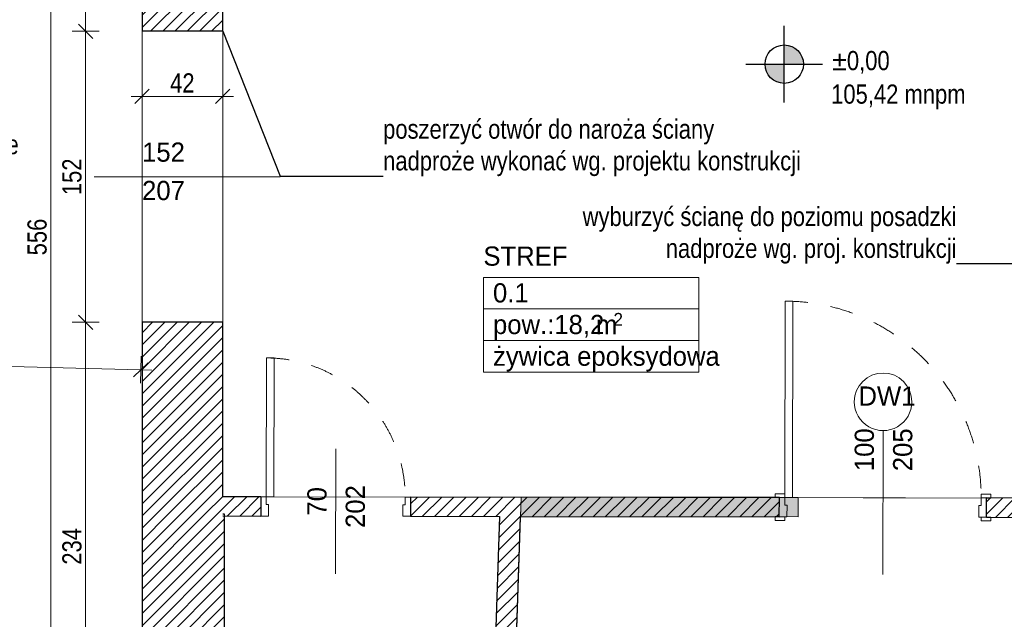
# Model space of a CAD drawing. Header units: millimetres. Extents: x 172139 to 266886, y 98118 to 138225.
# Tile 89 of 123: x 223825 to 228956, y 116374 to 119498. Entities that reach past the tile are written whole.
import ezdxf
from ezdxf.enums import TextEntityAlignment as Align

# ---------------------------------------------------------------- set-up
doc = ezdxf.new("R2010")
doc.units = ezdxf.units.MM
doc.header["$MEASUREMENT"] = 0
doc.linetypes.add('Przerywana', pattern=[240, 120, -120])
doc.linetypes.add('Wipeout_Contour', pattern=[1000, 0, -1000])
for name, color, linetype, lineweight, true_color in [('0_Nr_pióra__181', 7, 'Continuous', 0, 0xe8e8e8), ('0_Nr_pióra__61', 7, 'Continuous', 13, 0x6a6a6a), ('Drzwi ArchiCAD_Nr_pióra__24', 7, 'Continuous', 15, 0x029e21), ('Drzwi ArchiCAD_Nr_pióra__4', 7, 'Continuous', 13, 0x029e21), ('Metryczki pomieszczeń ArchiCADa_Nr_pióra__20', 7, 'Continuous', 13, 0xb00000), ('PRZEBUDOWA_WYBURZENIA_DZIAŁOWE_Nr_pióra__48', 7, 'Continuous', 15, 0xa80f02), ('PRZEBUDOWA_WYBURZENIA_OPIS_Nr_pióra__20', 7, 'Continuous', 13, 0xb00000), ('Wymiarowanie - Poziomy_Nr_pióra__28', 7, 'Continuous', 25, 0xa80f02), ('Wymiarowanie - Poziomy_Nr_pióra__8', 7, 'Continuous', 100, 0xa80f02), ('Znaczniki drzwi ArchiCADa_Nr_pióra__20', 7, 'Continuous', 13, 0xb00000), ('Znaczniki drzwi ArchiCADa_Nr_pióra__4', 7, 'Continuous', 13, 0x029e21)]:
    doc.layers.add(name, color=color, linetype=linetype, lineweight=lineweight, true_color=true_color)
for name, color, linetype in [('Drzwi ArchiCAD', 7, 'Continuous'), ('KR_INW', 7, 'Continuous'), ('NAPIS_SODON', 7, 'Continuous'), ('PRZEBUDOWA_WYBURZENIA_DZIAŁOWE', 7, 'Continuous'), ('PRZEBUDOWA_WYBURZENIA_OPIS', 7, 'Continuous'), ('STREFA_WYBURZENIA', 7, 'Continuous'), ('Wymiarowanie - Poziomy', 7, 'Continuous'), ('Znaczniki drzwi ArchiCADa', 7, 'Continuous')]:
    doc.layers.add(name, color=color, linetype=linetype)
for name, color, linetype, lineweight in [('Drzwi ArchiCAD_Nr_pióra__1', 7, 'Continuous', 13), ('Drzwi ArchiCAD_Nr_pióra__27', 7, 'Continuous', 25), ('KR_INW_Nr_pióra__101', 252, 'Continuous', 5), ('KR_INW_Nr_pióra__27', 7, 'Continuous', 25), ('NAPIS_SODON_Nr_pióra__121', 255, 'Continuous', 0), ('PRZEBUDOWA_WYBURZENIA_DZIAŁOWE_Nr_pióra__1', 7, 'Continuous', 13), ('PRZEBUDOWA_WYBURZENIA_DZIAŁOWE_Nr_pióra__27', 7, 'Continuous', 25), ('PRZEBUDOWA_WYBURZENIA_OPIS_Nr_pióra__1', 7, 'Continuous', 13), ('STREFA_WYBURZENIA_Nr_pióra__121', 255, 'Continuous', 0), ('Znaczniki drzwi ArchiCADa_Nr_pióra__7', 7, 'Continuous', 13)]:
    doc.layers.add(name, color=color, linetype=linetype, lineweight=lineweight)
doc.styles.add('GENERATED_STYLE_1', font='txt')
doc.styles.add('GENERATED_STYLE_2', font='txt')
doc.linetypes.add('X', pattern='A,0,[1,20231130_A.01.3_WYBURZENIA1.Shx,S=2.380952,R=0,X=0,Y=0],-300,0', length=300)
doc.dimstyles.new('GENERATED_STYLE__1', dxfattribs={"dimtxt": 100, "dimasz": 71.25, "dimexe": 0.18, "dimexo": 0, "dimgap": 0.09, "dimtad": 1, "dimdec": 0, "dimlfac": 0.1, "dimzin": 0, "dimdsep": 46, "dimtxsty": 'GENERATED_STYLE_1', "dimblk": 'ARROWHEAD_6', "dimblk1": 'ARROWHEAD_6', "dimblk2": 'ARROWHEAD_6', "dimcen": 0.09, "dimclrd": 256, "dimclre": 256, "dimclrt": 256, "dimadec": 1, "dimazin": 0, "dimtfac": 1, "dimtdec": 4, "dimtmove": 0, "dimatfit": 3, "dimfxl": 0, "dimtolj": 1, "dimtzin": 0, "dimarcsym": 0})
doc.dimstyles.new('GENERATED_STYLE__2', dxfattribs={"dimtxt": 100, "dimasz": 71.25, "dimexe": 0.18, "dimexo": 0, "dimgap": 0.09, "dimtad": 1, "dimtih": 1, "dimtoh": 1, "dimdec": 0, "dimlfac": 0.1, "dimzin": 0, "dimdsep": 46, "dimtxsty": 'GENERATED_STYLE_1', "dimblk": 'ARROWHEAD_6', "dimblk1": 'ARROWHEAD_6', "dimblk2": 'ARROWHEAD_6', "dimcen": 0.09, "dimclrd": 256, "dimclre": 256, "dimclrt": 256, "dimadec": 1, "dimazin": 0, "dimtfac": 1, "dimtdec": 4, "dimtmove": 0, "dimatfit": 3, "dimfxl": 0, "dimtolj": 1, "dimtzin": 0, "dimarcsym": 0})
doc.dimstyles.new('GENERATED_STYLE__3', dxfattribs={"dimtxt": 0.18, "dimasz": 91.2, "dimexe": 0.18, "dimexo": 0.0625, "dimgap": 0.09, "dimtad": 0, "dimtih": 1, "dimtoh": 1, "dimdec": 4, "dimzin": 0, "dimdsep": 46, "dimcen": 0.09, "dimadec": 0, "dimazin": 0, "dimtfac": 1, "dimtdec": 4, "dimtmove": 0, "dimatfit": 3, "dimldrblk": 'ARROWHEAD_5', "dimfxl": 0, "dimtolj": 1, "dimtzin": 0, "dimarcsym": 0})
pattern_1 = [(45, (0, 0), (-31.819804, 31.819804), [])]

# ---------------------------------------------------------------- blocks, each defined once
blk = doc.blocks.new('STREFA WEJŚCIA_0.1_1', base_point=(226803.5, 117990.9))
at = {"layer": 'Metryczki pomieszczeń ArchiCADa_Nr_pióra__20', "linetype": 'Continuous'}
for p, q in [((226241.9, 118155.6), (227365, 118155.6)), ((226241.9, 117990.9), (226241.9, 118155.6)), ((227365, 118155.6), (227365, 117990.9)), ((227365, 117990.9), (226241.9, 117990.9)), ((226241.9, 117990.9), (227365, 117990.9)), ((226241.9, 117826.2), (226241.9, 117990.9)), ((227365, 117990.9), (227365, 117826.2)), ((227365, 117826.2), (226241.9, 117826.2)), ((226241.9, 117826.2), (227365, 117826.2)), ((226241.9, 117661.4), (226241.9, 117826.2)), ((227365, 117826.2), (227365, 117661.4)), ((227365, 117661.4), (226241.9, 117661.4))]:
    blk.add_line(p, q, dxfattribs=at)
at = {"layer": 'Metryczki pomieszczeń ArchiCADa_Nr_pióra__20'}
for tag, height, style, p in [('ROOM_NAME', 100, 'GENERATED_STYLE_2', (226241.9, 118316.4)), ('ROOM_NUMBER', 100, 'GENERATED_STYLE_1', (226291.9, 118124.7)), ('DUMMY_386', 66.7, 'GENERATED_STYLE_1', (226919.7, 117970.3)), ('ROOM_AREA', 100, 'GENERATED_STYLE_1', (226291.9, 117960)), ('DUMMY_385', 100, 'GENERATED_STYLE_1', (226791.7, 117958.5)), ('basec', 100, 'GENERATED_STYLE_1', (226291.9, 117794.9))]:
    blk.add_attdef(tag, text='', height=height, dxfattribs=dict(at, style=style)).set_placement(p, align=Align.TOP_LEFT)
blk = doc.blocks.new('Strop_2', base_point=(188316, 115154.1))
at = {"layer": 'NAPIS_SODON_Nr_pióra__121', "linetype": 'Continuous', "flags": 128}
blk.add_lwpolyline([(205315.4, 121145.6), (224463.2, 121145.6), (224463.2, 120284.7), (224843.2, 120284.7), (224843.2, 121525.6), (230445.6, 121525.6), (230445.6, 120284.7), (230445.6, 115394.1), (230442.2, 115394.1), (230443.9, 117003.9), (226439, 117009.8), (226379.4, 115221.6), (224893.2, 115252.5), (224893.2, 113397.6), (205242.2, 113397.6)], dxfattribs=at)
blk = doc.blocks.new('Ściana_6', base_point=(224463.2, 113109.1))
at = {"layer": 'KR_INW_Nr_pióra__101', "linetype": 'Continuous'}
h = blk.add_hatch(dxfattribs=at)
h.set_pattern_fill('Cegła_licówka', color=256, style=0, pattern_type=2)
h.set_pattern_definition(pattern_1)
h.paths.add_polyline_path([(224893.2, 113112), (224893.2, 116921.5), (224463.2, 116921.5), (224463.2, 112964.5)])
at = {"layer": 'KR_INW_Nr_pióra__27', "linetype": 'Continuous', "flags": 128}
for points in [[(224463.2, 116921.5), (224463.2, 115586.8)], [(224893.2, 116921.5), (224883.2, 116921.5)], [(224893.2, 115782.6), (224893.2, 116921.5)], [(224893.2, 113112), (224893.2, 115252.5)], [(224463.2, 115166.8), (224463.2, 113397.6)], [(224463.2, 112967.6), (224463.2, 112964.5)]]:
    blk.add_lwpolyline(points, dxfattribs=at)
blk = doc.blocks.new('Drzwi 19_3')
at = {"layer": 'Drzwi ArchiCAD_Nr_pióra__24', "linetype": 'Continuous'}
for p, q in [((472, 0), (472, 1024)), ((472, 1024), (512, 1024)), ((512, 1024), (512, 0)), ((-512, 0), (-540, 0)), ((-540, 0), (-540, -100)), ((-512, -40), (-512, 0)), ((512, 0), (472, 0)), ((540, 0), (512, 0)), ((512, 0), (512, -40)), ((540, -100), (540, 0)), ((-500, -40), (-512, -40)), ((-500, -100), (-500, -40)), ((512, -40), (500, -40)), ((500, -40), (500, -100)), ((-540, -100), (-500, -100)), ((500, -100), (540, -100))]:
    blk.add_line(p, q, dxfattribs=at)
at = {"layer": 'Drzwi ArchiCAD_Nr_pióra__27', "linetype": 'Continuous'}
for p, q in [((-540, 0), (-562, 0)), ((-540, -100), (-540, 0)), ((540, -100), (540, 0)), ((540, 0), (562, 0)), ((-540, -100), (-562, -100)), ((540, -100), (562, -100))]:
    blk.add_line(p, q, dxfattribs=at)
at = {"layer": 'Drzwi ArchiCAD_Nr_pióra__4', "linetype": 'Continuous'}
for p, q in [((-512, 19), (-562, 19)), ((-562, 19), (-562, 0)), ((-562, 0), (-512, 0)), ((-512, 0), (-512, 19)), ((562, 19), (512, 19)), ((512, 19), (512, 0)), ((512, 0), (562, 0)), ((562, 0), (562, 19)), ((-512, -100), (-562, -100)), ((-562, -100), (-562, -119)), ((-512, -119), (-512, -100)), ((562, -100), (512, -100)), ((512, -100), (512, -119)), ((562, -119), (562, -100)), ((-562, -119), (-512, -119)), ((512, -119), (562, -119))]:
    blk.add_line(p, q, dxfattribs=at)
at = {"layer": 'Drzwi ArchiCAD_Nr_pióra__4', "linetype": 'Przerywana'}
blk.add_arc((512, 0), 1024, 90, 180, dxfattribs=at)
blk = doc.blocks.new('Znacznik Wym 19_5')
at = {"layer": 'Znaczniki drzwi ArchiCADa_Nr_pióra__4', "linetype": 'Continuous'}
blk.add_line((0, 350), (0, -400), dxfattribs=at)
for start, end in [(0, 180), (180, 0)]:
    blk.add_arc((0, 500), 150, start, end, dxfattribs=at)
at = {"layer": 'Znaczniki drzwi ArchiCADa_Nr_pióra__4', "style": 'GENERATED_STYLE_2'}
for tag, p in [('AC_MarkerText_3', (182.4, 138.7)), ('A', (-17.6, 138.7))]:
    blk.add_attdef(tag, text='', height=100, rotation=90, dxfattribs=at).set_placement(p, align=Align.BOTTOM_LEFT)
blk.add_attdef('AC_WIDO_ID', text='', height=100, dxfattribs=at).set_placement((-128.5, 450), align=Align.BOTTOM_LEFT)
blk = doc.blocks.new('Drzwi 19_4')
at = {"layer": 'Drzwi ArchiCAD_Nr_pióra__1', "linetype": 'Continuous'}
for p, q in [((322, 0), (322, 724)), ((322, 724), (362, 724)), ((362, 724), (362, 0)), ((-362, 0), (-390, 0)), ((-390, 0), (-390, -100)), ((-362, -40), (-362, 0)), ((362, 0), (322, 0)), ((390, 0), (362, 0)), ((362, 0), (362, -40)), ((390, -100), (390, 0)), ((-350, -40), (-362, -40)), ((-350, -100), (-350, -40)), ((362, -40), (350, -40)), ((350, -40), (350, -100)), ((-390, -100), (-350, -100)), ((350, -100), (390, -100))]:
    blk.add_line(p, q, dxfattribs=at)
at = {"layer": 'Drzwi ArchiCAD_Nr_pióra__1', "linetype": 'Przerywana'}
blk.add_arc((362, 0), 724, 90, 180, dxfattribs=at)
at = {"layer": 'Drzwi ArchiCAD_Nr_pióra__27', "linetype": 'Continuous'}
for p, q in [((-390, 0), (-390, -100)), ((390, 0), (390, -100))]:
    blk.add_line(p, q, dxfattribs=at)
blk = doc.blocks.new('Znacznik Wym 19_6')
at = {"layer": 'Znaczniki drzwi ArchiCADa_Nr_pióra__20', "linetype": 'Continuous'}
blk.add_line((0, 250), (0, -400), dxfattribs=at)
at = {"layer": 'Znaczniki drzwi ArchiCADa_Nr_pióra__7', "style": 'GENERATED_STYLE_1'}
for tag, p in [('AC_MarkerText_2', (-17.6, -97.3)), ('AC_MarkerText_3', (182.4, -161.3))]:
    blk.add_attdef(tag, text='', height=100, rotation=90, dxfattribs=at).set_placement(p, align=Align.BOTTOM_LEFT)
blk = doc.blocks.new('Ściana_18', base_point=(224463.2, 117012.7))
at = {"layer": 'KR_INW_Nr_pióra__101', "linetype": 'Continuous'}
h = blk.add_hatch(dxfattribs=at)
h.set_pattern_fill('Cegła_licówka', color=256, style=0, pattern_type=2)
h.set_pattern_definition(pattern_1)
h.paths.add_polyline_path([(224883.2, 116912.1), (225081.9, 116911.8), (225082, 117011.8), (224883.2, 117012.1)])
h = blk.add_hatch(dxfattribs=at)
h.set_pattern_fill('Cegła_licówka', color=256, style=0, pattern_type=2)
h.set_pattern_definition(pattern_1)
h.paths.add_polyline_path([(225862, 117010.6), (225861.9, 116910.6), (227783.9, 116907.8), (227784.1, 117007.8)])
h = blk.add_hatch(dxfattribs=at)
h.set_pattern_fill('Cegła_licówka', color=256, style=0, pattern_type=2)
h.set_pattern_definition(pattern_1)
h.paths.add_polyline_path([(228863.9, 116906.2), (231143.7, 116902.9), (230438.9, 117003.9), (228864.1, 117006.2)])
at = {"layer": 'KR_INW_Nr_pióra__27', "linetype": 'Continuous'}
for p, q in [((225082, 117011.8), (225081.9, 116911.8)), ((225862, 117010.6), (225861.9, 116910.6)), ((227784.1, 117007.8), (227762.1, 117007.8)), ((227783.9, 116907.8), (227784.1, 117007.8)), ((228863.9, 116906.2), (228864.1, 117006.2)), ((228864.1, 117006.2), (228886.1, 117006.2)), ((227783.9, 116907.8), (227761.9, 116907.8)), ((228863.9, 116906.2), (228885.9, 116906.2))]:
    blk.add_line(p, q, dxfattribs=at)
at = {"layer": 'KR_INW_Nr_pióra__27', "linetype": 'Continuous', "flags": 128}
for points in [[(225082, 117011.8), (224883.2, 117012.1)], [(227784.1, 117007.8), (225862, 117010.6)], [(230438.9, 117003.9), (228864.1, 117006.2)], [(224883.2, 116912.1), (225081.9, 116911.8)], [(225861.9, 116910.6), (226325.6, 116910)], [(226435.6, 116909.8), (227783.9, 116907.8)], [(228863.9, 116906.2), (230443.8, 116903.9)]]:
    blk.add_lwpolyline(points, dxfattribs=at)
at = {"layer": 'Drzwi ArchiCAD', "linetype": 'Continuous', "xscale": -1, "zscale": 1000, "rotation": 359.9160762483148}
for name, p in [('Drzwi 19_3', (228324.1, 117007)), ('Drzwi 19_4', (225472, 117011.2))]:
    blk.add_blockref(name, p, dxfattribs=at)
at = {"layer": 'Znaczniki drzwi ArchiCADa', "color": 104, "lineweight": 13, "true_color": 0x029e21}
ref = blk.add_blockref('Znacznik Wym 19_5', (228324.1, 117007), dxfattribs=dict(at, rotation=359.9160762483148))
ref.add_attrib('A', '100', dxfattribs={"layer": 'Znaczniki drzwi ArchiCADa_Nr_pióra__4', "color": 104, "true_color": 0x029e21, "height": 100, "rotation": 89.9161, "style": 'GENERATED_STYLE_2'}).set_placement((228306.6, 117145.7), align=Align.BOTTOM_LEFT)
ref.add_attrib('AC_MarkerText_3', '205', dxfattribs={"layer": 'Znaczniki drzwi ArchiCADa_Nr_pióra__4', "color": 104, "true_color": 0x029e21, "height": 100, "rotation": 89.9161, "style": 'GENERATED_STYLE_2'}).set_placement((228506.6, 117145.4), align=Align.BOTTOM_LEFT)
ref.add_attrib('AC_WIDO_ID', 'DW1', dxfattribs={"layer": 'Znaczniki drzwi ArchiCADa_Nr_pióra__4', "color": 104, "true_color": 0x029e21, "height": 100, "rotation": 359.9161, "style": 'GENERATED_STYLE_2'}).set_placement((228196.2, 117457.2), align=Align.BOTTOM_LEFT)
at = {"layer": 'Znaczniki drzwi ArchiCADa', "color": 14, "lineweight": 13, "true_color": 0xb00000}
ref = blk.add_blockref('Znacznik Wym 19_6', (225472, 117011.2), dxfattribs=dict(at, rotation=359.9160762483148))
ref.add_attrib('AC_MarkerText_2', '70', dxfattribs={"layer": 'Znaczniki drzwi ArchiCADa_Nr_pióra__7', "color": 7, "height": 100, "rotation": 89.9161, "style": 'GENERATED_STYLE_1'}).set_placement((225454.2, 116913.9), align=Align.BOTTOM_LEFT)
ref.add_attrib('AC_MarkerText_3', '202', dxfattribs={"layer": 'Znaczniki drzwi ArchiCADa_Nr_pióra__7', "color": 7, "height": 100, "rotation": 89.9161, "style": 'GENERATED_STYLE_1'}).set_placement((225654.1, 116849.6), align=Align.BOTTOM_LEFT)
blk = doc.blocks.new('Ściana_19', base_point=(226328.9, 117009.9))
at = {"layer": 'KR_INW_Nr_pióra__101', "linetype": 'Continuous'}
h = blk.add_hatch(dxfattribs=at)
h.set_pattern_fill('Cegła_licówka', color=256, style=0, pattern_type=2)
h.set_pattern_definition(pattern_1)
h.paths.add_polyline_path([(226325.6, 116910), (226287.1, 115753.7), (226379.4, 115221.6), (226435.6, 116909.8)])
at = {"layer": 'KR_INW_Nr_pióra__27', "linetype": 'Continuous', "flags": 128}
for points in [[(226325.6, 116910), (226287.1, 115753.7)], [(226379.4, 115221.6), (226435.6, 116909.8)]]:
    blk.add_lwpolyline(points, dxfattribs=at)
blk = doc.blocks.new('Ściana_119', base_point=(224463.2, 116921.5))
at = {"layer": 'KR_INW_Nr_pióra__101', "linetype": 'Continuous'}
h = blk.add_hatch(dxfattribs=at)
h.set_pattern_fill('Cegła_licówka', color=256, style=0, pattern_type=2)
h.set_pattern_definition(pattern_1)
h.paths.add_polyline_path([(224883.2, 116921.5), (224883.2, 117921.9), (224463.2, 117921.9), (224463.2, 116921.5)])
at = {"layer": 'KR_INW_Nr_pióra__27', "linetype": 'Continuous', "flags": 128}
for points in [[(224883.2, 117921.9), (224463.2, 117921.9)], [(224463.2, 117921.9), (224463.2, 116921.5)], [(224883.2, 117012.1), (224883.2, 117921.9)]]:
    blk.add_lwpolyline(points, dxfattribs=at)
blk = doc.blocks.new('Znacznik Wym 19_29')
at = {"layer": 'Znaczniki drzwi ArchiCADa_Nr_pióra__20', "linetype": 'Continuous'}
blk.add_line((0, 250), (0, -720), dxfattribs=at)
at = {"layer": 'Znaczniki drzwi ArchiCADa_Nr_pióra__7', "style": 'GENERATED_STYLE_1'}
for tag, p in [('AC_MarkerText_3', (-182.4, 30.7)), ('AC_MarkerText_2', (17.6, 30.7))]:
    blk.add_attdef(tag, text='', height=100, rotation=270, dxfattribs=at).set_placement(p, align=Align.BOTTOM_LEFT)
blk = doc.blocks.new('Ściana_127', base_point=(224463.2, 117921.9))
at = {"layer": 'PRZEBUDOWA_WYBURZENIA_DZIAŁOWE_Nr_pióra__48', "linetype": 'Continuous'}
h = blk.add_hatch(dxfattribs=at)
h.set_pattern_fill('Cegła_licówka', color=256, style=0, pattern_type=2)
h.set_pattern_definition(pattern_1)
h.paths.add_polyline_path([(224883.2, 120302.4), (224463.2, 120302.4), (224463.2, 119438), (224883.2, 119438)])
at = {"layer": 'PRZEBUDOWA_WYBURZENIA_DZIAŁOWE_Nr_pióra__27', "linetype": 'X'}
for p, q in [((224883.2, 119438), (224463.2, 119438)), ((224883.2, 117921.9), (224463.2, 117921.9))]:
    blk.add_line(p, q, dxfattribs=at)
at = {"layer": 'PRZEBUDOWA_WYBURZENIA_DZIAŁOWE_Nr_pióra__27', "linetype": 'X', "flags": 128}
for points in [[(224883.2, 120302.4), (224463.2, 120302.4)], [(224463.2, 120302.4), (224463.2, 119438)], [(224883.2, 119438), (224883.2, 120302.4)]]:
    blk.add_lwpolyline(points, dxfattribs=at)
at = {"layer": 'Znaczniki drzwi ArchiCADa', "color": 14, "lineweight": 13, "true_color": 0xb00000}
ref = blk.add_blockref('Znacznik Wym 19_29', (224463.2, 118679.9), dxfattribs=dict(at, rotation=90))
ref.add_attrib('AC_MarkerText_2', '152', dxfattribs={"layer": 'Znaczniki drzwi ArchiCADa_Nr_pióra__7', "color": 7, "height": 100, "rotation": 360, "style": 'GENERATED_STYLE_1'}).set_placement((224463.2, 118728.3), align=Align.BOTTOM_LEFT)
ref.add_attrib('AC_MarkerText_3', '207', dxfattribs={"layer": 'Znaczniki drzwi ArchiCADa_Nr_pióra__7', "color": 7, "height": 100, "rotation": 360, "style": 'GENERATED_STYLE_1'}).set_placement((224463.2, 118528.3), align=Align.BOTTOM_LEFT)
blk = doc.blocks.new('*D497')
at = {"layer": 'PRZEBUDOWA_WYBURZENIA_OPIS_Nr_pióra__20', "linetype": 'Continuous'}
for p, q in [((220819.5, 117692.4), (220822.9, 117832.9)), ((220707.6, 117765.4), (220821.2, 117762.6)), ((220859.6, 117799.2), (220782.8, 117726.1)), ((220821.2, 117762.6), (224457.2, 117673.8)), ((224418.8, 117637.2), (224495.6, 117710.4)), ((224455.5, 117603.5), (224458.9, 117744.1)), ((224457.2, 117673.8), (224513.4, 117672.4))]:
    blk.add_line(p, q, dxfattribs=at)
at = {"color": 254, "linetype": 'Wipeout_Contour', "lineweight": 0, "ltscale": 1007515.992085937}
blk.add_wipeout([(222543.7, 117740.6), (222735.6, 117735.9), (222738.1, 117835.8), (222546.1, 117840.5)], dxfattribs=at).dxf.layer = 'PRZEBUDOWA_WYBURZENIA_OPIS'
at = {"layer": 'PRZEBUDOWA_WYBURZENIA_OPIS_Nr_pióra__20', "insert": (222543.7, 117740.6), "char_height": 100, "attachment_point": 7, "rotation": 358.6001, "style": 'GENERATED_STYLE_1'}
blk.add_mtext('\\A1;{\\fArial Narrow|b0|i0|c238|p34;364}', dxfattribs=at)
blk = doc.blocks.new('ARROWHEAD_6')
at = {"color": 0, "linetype": 'Continuous', "lineweight": 0}
for p, q in [((0, 0), (-1, 0)), ((-0.5, -0.5), (0.5, 0.5))]:
    blk.add_line(p, q, dxfattribs=at)
blk = doc.blocks.new('*D502')
at = {"layer": 'PRZEBUDOWA_WYBURZENIA_OPIS_Nr_pióra__20', "linetype": 'Continuous'}
for p, q in [((224239.2, 117921.9), (224098.6, 117921.9)), ((224131.4, 117959.4), (224206.4, 117884.4)), ((224168.9, 115586.8), (224168.9, 117921.9)), ((224131.4, 115624.3), (224206.4, 115549.3)), ((224239.2, 115586.8), (224098.6, 115586.8)), ((224168.9, 115530.5), (224168.9, 115586.8))]:
    blk.add_line(p, q, dxfattribs=at)
at = {"color": 254, "linetype": 'Wipeout_Contour', "lineweight": 0, "ltscale": 1010757.338108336}
blk.add_wipeout([(224148.9, 116658.3), (224148.9, 116850.3), (224048.9, 116850.3), (224048.9, 116658.3)], dxfattribs=at).dxf.layer = 'PRZEBUDOWA_WYBURZENIA_OPIS'
at = {"layer": 'PRZEBUDOWA_WYBURZENIA_OPIS_Nr_pióra__20', "insert": (224148.9, 116658.3), "char_height": 100, "attachment_point": 7, "rotation": 90, "style": 'GENERATED_STYLE_1'}
blk.add_mtext('\\A1;{\\fArial Narrow|b0|i0|c238|p34;234}', dxfattribs=at)
blk = doc.blocks.new('*D503')
at = {"layer": 'PRZEBUDOWA_WYBURZENIA_OPIS_Nr_pióra__20', "linetype": 'Continuous'}
for p, q in [((224131.4, 119475.5), (224206.4, 119400.5)), ((224239.2, 119438), (224098.6, 119438)), ((224168.9, 117921.9), (224168.9, 119438)), ((224239.2, 117921.9), (224098.6, 117921.9)), ((224131.4, 117959.4), (224206.4, 117884.4))]:
    blk.add_line(p, q, dxfattribs=at)
at = {"color": 254, "linetype": 'Wipeout_Contour', "lineweight": 0, "ltscale": 1014339.248770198}
blk.add_wipeout([(224148.9, 118583.9), (224148.9, 118775.9), (224048.9, 118775.9), (224048.9, 118583.9)], dxfattribs=at).dxf.layer = 'PRZEBUDOWA_WYBURZENIA_OPIS'
at = {"layer": 'PRZEBUDOWA_WYBURZENIA_OPIS_Nr_pióra__20', "insert": (224148.9, 118583.9), "char_height": 100, "attachment_point": 7, "rotation": 90, "style": 'GENERATED_STYLE_1'}
blk.add_mtext('\\A1;{\\fArial Narrow|b0|i0|c238|p34;152}', dxfattribs=at)
blk = doc.blocks.new('*D504')
at = {"layer": 'PRZEBUDOWA_WYBURZENIA_OPIS_Nr_pióra__20', "linetype": 'Continuous'}
for p, q in [((224131.4, 120339.9), (224206.4, 120264.9)), ((224239.2, 120302.4), (224098.6, 120302.4)), ((224168.9, 119438), (224168.9, 120302.4)), ((224131.4, 119475.5), (224206.4, 119400.5)), ((224239.2, 119438), (224098.6, 119438))]:
    blk.add_line(p, q, dxfattribs=at)
at = {"color": 254, "linetype": 'Wipeout_Contour', "lineweight": 0, "ltscale": 1016576.165764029}
blk.add_wipeout([(224148.9, 119806.2), (224148.9, 119934.2), (224048.9, 119934.2), (224048.9, 119806.2)], dxfattribs=at).dxf.layer = 'PRZEBUDOWA_WYBURZENIA_OPIS'
at = {"layer": 'PRZEBUDOWA_WYBURZENIA_OPIS_Nr_pióra__20', "insert": (224148.9, 119806.2), "char_height": 100, "attachment_point": 7, "rotation": 90, "style": 'GENERATED_STYLE_1'}
blk.add_mtext('\\A1;{\\fArial Narrow|b0|i0|c238|p34;86}', dxfattribs=at)
blk = doc.blocks.new('*D506')
at = {"layer": 'PRZEBUDOWA_WYBURZENIA_OPIS_Nr_pióra__20', "linetype": 'Continuous'}
for p, q in [((223987.1, 121145.6), (223987.1, 121201.8)), ((224057.4, 121145.6), (223916.8, 121145.6)), ((224024.6, 121108.1), (223949.6, 121183.1)), ((223987.1, 115586.8), (223987.1, 121145.6)), ((223949.6, 115624.3), (224024.6, 115549.3)), ((224057.4, 115586.8), (223916.8, 115586.8)), ((223987.1, 115530.5), (223987.1, 115586.8))]:
    blk.add_line(p, q, dxfattribs=at)
at = {"color": 254, "linetype": 'Wipeout_Contour', "lineweight": 0, "ltscale": 1013109.569753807}
blk.add_wipeout([(223967.1, 118270.2), (223967.1, 118462.2), (223867.1, 118462.2), (223867.1, 118270.2)], dxfattribs=at).dxf.layer = 'PRZEBUDOWA_WYBURZENIA_OPIS'
at = {"layer": 'PRZEBUDOWA_WYBURZENIA_OPIS_Nr_pióra__20', "insert": (223967.1, 118270.2), "char_height": 100, "attachment_point": 7, "rotation": 90, "style": 'GENERATED_STYLE_1'}
blk.add_mtext('\\A1;{\\fArial Narrow|b0|i0|c238|p34;556}', dxfattribs=at)
blk = doc.blocks.new('*D507')
at = {"layer": 'PRZEBUDOWA_WYBURZENIA_OPIS_Nr_pióra__20', "linetype": 'Continuous'}
for p, q in [((224463.2, 119028.5), (224463.2, 119169.2)), ((224883.2, 119028.5), (224883.2, 119169.2)), ((224407, 119098.8), (224463.2, 119098.8)), ((224500.7, 119136.3), (224425.7, 119061.3)), ((224463.2, 119098.8), (224883.2, 119098.8)), ((224845.7, 119061.3), (224920.7, 119136.3)), ((224883.2, 119098.8), (224939.5, 119098.8))]:
    blk.add_line(p, q, dxfattribs=at)
at = {"color": 254, "linetype": 'Wipeout_Contour', "lineweight": 0, "ltscale": 1017284.880092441}
blk.add_wipeout([(224609.2, 119118.8), (224737.2, 119118.8), (224737.2, 119218.8), (224609.2, 119218.8)], dxfattribs=at).dxf.layer = 'PRZEBUDOWA_WYBURZENIA_OPIS'
at = {"layer": 'PRZEBUDOWA_WYBURZENIA_OPIS_Nr_pióra__20', "insert": (224609.2, 119118.8), "char_height": 100, "attachment_point": 7, "style": 'GENERATED_STYLE_1'}
blk.add_mtext('\\A1;{\\fArial Narrow|b0|i0|c238|p34;42}', dxfattribs=at)
blk = doc.blocks.new('Koty wysokościowe_1', base_point=(227809.5, 119266.6))
at = {"layer": 'Wymiarowanie - Poziomy_Nr_pióra__28', "linetype": 'Continuous'}
for points in [[(227809.5, 119266.6), (227909.5, 119266.6), (227901.9, 119304.8), (227880.2, 119337.3), (227847.7, 119359), (227809.5, 119366.6)], [(227809.5, 119266.6), (227709.5, 119266.6), (227717.1, 119228.3), (227738.8, 119195.9), (227771.2, 119174.2), (227809.5, 119166.6)]]:
    blk.add_hatch(color=256, dxfattribs=at).paths.add_polyline_path(points)
for p, q in [((227809.5, 119066.6), (227809.5, 119466.6)), ((227609.5, 119266.6), (228009.5, 119266.6))]:
    blk.add_line(p, q, dxfattribs=at)
blk.add_circle((227809.5, 119266.6), 100, dxfattribs=at)
at = {"color": 254, "linetype": 'Wipeout_Contour', "lineweight": 0, "ltscale": 1029985.291096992}
blk.add_wipeout([(228038, 119195.1), (228382.1, 119195.1), (228382.1, 119338), (228038, 119338)], dxfattribs=at).dxf.layer = 'Wymiarowanie - Poziomy'
at = {"layer": 'Wymiarowanie - Poziomy_Nr_pióra__28', "insert": (228059.5, 119216.6), "char_height": 100, "attachment_point": 7, "style": 'GENERATED_STYLE_1'}
blk.add_mtext('\\A1;{\\fArial Narrow|b0|i0|c238|p34;±0,00}', dxfattribs=at)
blk = doc.blocks.new('ARROWHEAD_5')
at = {"color": 0, "linetype": 'Continuous', "lineweight": 0}
blk.add_line((0, 0), (-1, 0), dxfattribs=at)
blk.add_solid([(-1, 0.2679), (0, 0), (-1, -0.2679), (-1, 0.2679)], dxfattribs=at)

msp = doc.modelspace()

# ---------------------------------------------------------------- hatches: boundary and pattern name
at = {"layer": '0_Nr_pióra__181', "linetype": 'Continuous', "lineweight": 0, "true_color": 0xf9f9f9}
msp.add_hatch(color=7, dxfattribs=at).paths.add_polyline_path([(227882.7, 117007.7), (226439, 117009.8), (226435.6, 116909.8), (227882.7, 116907.7)])

# ---------------------------------------------------------------- linework, layer by layer
at = {"layer": '0_Nr_pióra__61', "linetype": 'Continuous', "flags": 128}
msp.add_lwpolyline([(227882.7, 117007.7), (226439, 117009.8), (226435.6, 116909.8), (227882.7, 116907.7)], close=True, dxfattribs=at)
at = {"layer": 'PRZEBUDOWA_WYBURZENIA_DZIAŁOWE_Nr_pióra__1', "linetype": 'Przerywana'}
for p, q in [((224463.2, 117921.9), (224463.2, 119438)), ((224883.2, 117921.9), (224883.2, 119438))]:
    msp.add_line(p, q, dxfattribs=at)
at = {"layer": 'STREFA_WYBURZENIA_Nr_pióra__121', "linetype": 'Continuous', "flags": 128}
for points in [[(221450.1, 115586.8), (224463.2, 115586.8), (224463.2, 116921.5), (224463.2, 117921.9), (224463.2, 120284.7), (224463.2, 121145.6), (222689.1, 121145.6), (222689.1, 121053.2), (221655.5, 121053.2), (221655.5, 121145.6), (220746.9, 121145.6), (220788.8, 116590.4), (221432.6, 116607.4)], [(224883.2, 120302.4), (224883.2, 117012.1), (230443.9, 117003.9), (230445.9, 120265.6)]]:
    msp.add_lwpolyline(points, close=True, dxfattribs=at)

# ---------------------------------------------------------------- block references
at = {"layer": 'KR_INW'}
for name, p in [('Ściana_18', (224463.2, 117012.7)), ('Ściana_119', (224463.2, 116921.5)), ('Ściana_6', (224463.2, 113109.1)), ('Ściana_19', (226328.9, 117009.9))]:
    msp.add_blockref(name, p, dxfattribs=at)
at = {"layer": 'NAPIS_SODON', "color": 255, "linetype": 'Continuous', "lineweight": 0}
msp.add_blockref('Strop_2', (188316, 115154.1), dxfattribs=at)
at = {"layer": 'PRZEBUDOWA_WYBURZENIA_DZIAŁOWE'}
msp.add_blockref('Ściana_127', (224463.2, 117921.9), dxfattribs=at)
at = {"layer": 'STREFA_WYBURZENIA', "color": 14, "linetype": 'Continuous', "lineweight": 13, "true_color": 0xb00000}
ref = msp.add_blockref('STREFA WEJŚCIA_0.1_1', (226803.5, 117990.9), dxfattribs=at)
ref.add_attrib('ROOM_NAME', 'STREFA WEJŚCIA', dxfattribs={"layer": 'Metryczki pomieszczeń ArchiCADa_Nr_pióra__20', "color": 14, "true_color": 0xb00000, "height": 100, "style": 'GENERATED_STYLE_2'}).set_placement((226241.9, 118316.4), align=Align.TOP_LEFT)
ref.add_attrib('ROOM_NUMBER', '0.1', dxfattribs={"layer": 'Metryczki pomieszczeń ArchiCADa_Nr_pióra__20', "color": 14, "true_color": 0xb00000, "height": 100, "style": 'GENERATED_STYLE_1'}).set_placement((226291.9, 118124.7), align=Align.TOP_LEFT)
ref.add_attrib('ROOM_AREA', 'pow.:18,2', dxfattribs={"layer": 'Metryczki pomieszczeń ArchiCADa_Nr_pióra__20', "color": 14, "true_color": 0xb00000, "height": 100, "style": 'GENERATED_STYLE_1'}).set_placement((226291.9, 117960), align=Align.TOP_LEFT)
ref.add_attrib('basec', 'żywica epoksydowa', dxfattribs={"layer": 'Metryczki pomieszczeń ArchiCADa_Nr_pióra__20', "color": 14, "true_color": 0xb00000, "height": 100, "style": 'GENERATED_STYLE_1'}).set_placement((226291.9, 117794.9), align=Align.TOP_LEFT)
ref.add_attrib('DUMMY_385', ' m', dxfattribs={"layer": 'Metryczki pomieszczeń ArchiCADa_Nr_pióra__20', "color": 14, "true_color": 0xb00000, "height": 100, "style": 'GENERATED_STYLE_1'}).set_placement((226791.7, 117958.5), align=Align.TOP_LEFT)
ref.add_attrib('DUMMY_386', '2', dxfattribs={"layer": 'Metryczki pomieszczeń ArchiCADa_Nr_pióra__20', "color": 14, "true_color": 0xb00000, "height": 66.7, "style": 'GENERATED_STYLE_1'}).set_placement((226919.7, 117970.3), align=Align.TOP_LEFT)

# ---------------------------------------------------------------- next in the draw order: block references
at = {"layer": 'Wymiarowanie - Poziomy', "color": 14, "lineweight": 25, "true_color": 0xa80f02}
msp.add_blockref('Koty wysokościowe_1', (227809.5, 119266.6), dxfattribs=at)

# ---------------------------------------------------------------- next in the draw order: dimensions: what is measured, and where the dimension line sits
at = {"layer": 'PRZEBUDOWA_WYBURZENIA_OPIS', "color": 14, "linetype": 'Continuous', "lineweight": 13, "true_color": 0xb00000}
dim = msp.add_linear_dim(base=(224457.2, 117673.8), p1=(220789.8, 116480.3), p2=(224463.2, 117921.9), angle=358.6001, dimstyle='GENERATED_STYLE__1', dxfattribs=at)
dim.commit()
dim.dimension.update_dxf_attribs({"geometry": '*D497', "text_midpoint": (222658.7, 117787.8), "dimtype": 160, "text_rotation": 358.6001})

# ---------------------------------------------------------------- next in the draw order: wipeouts: each hides what was drawn before it
at = {"linetype": 'Wipeout_Contour', "ltscale": 1026584.981078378}
msp.add_wipeout([(226673.4, 118589.5), (228743.5, 118589.5), (228743.5, 118188.1), (226673.4, 118188.1)], dxfattribs=at).dxf.layer = 'PRZEBUDOWA_WYBURZENIA_OPIS_Nr_pióra__1'

# ---------------------------------------------------------------- next in the draw order: texts
at = {"layer": 'PRZEBUDOWA_WYBURZENIA_OPIS_Nr_pióra__1', "linetype": 'Continuous', "insert": (228707.5, 118226.8), "char_height": 100, "attachment_point": 9, "line_spacing_factor": 0.995966, "style": 'GENERATED_STYLE_1'}
msp.add_mtext('\\A1;{\\fArial Narrow|b0|i0|c238|p34;wyburzyć ścianę do poziomu posadzki \\P\\fArial Narrow|b0|i0|c238|p34;nadproże wg. proj. konstrukcji}', dxfattribs=at)

# ---------------------------------------------------------------- next in the draw order: dimensions: what is measured, and where the dimension line sits
at = {"layer": 'PRZEBUDOWA_WYBURZENIA_OPIS', "color": 14, "linetype": 'Continuous', "lineweight": 13, "true_color": 0xb00000}
dim = msp.add_linear_dim(base=(224168.9, 117921.9), p1=(224463.2, 115586.8), p2=(224463.2, 117921.9), angle=90, dimstyle='GENERATED_STYLE__1', dxfattribs=at)
dim.commit()
dim.dimension.update_dxf_attribs({"geometry": '*D502', "text_midpoint": (224098.9, 116772.2), "dimtype": 160, "text_rotation": 90})

# ---------------------------------------------------------------- next in the draw order: wipeouts: each hides what was drawn before it
at = {"linetype": 'Wipeout_Contour', "ltscale": 1024270.165077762}
msp.add_wipeout([(225683.2, 119045.4), (227952, 119045.4), (227952, 118643.9), (225683.2, 118643.9)], dxfattribs=at).dxf.layer = 'PRZEBUDOWA_WYBURZENIA_OPIS_Nr_pióra__1'

# ---------------------------------------------------------------- next in the draw order: texts
at = {"layer": 'PRZEBUDOWA_WYBURZENIA_OPIS_Nr_pióra__1', "linetype": 'Continuous', "insert": (225719.2, 118682.7), "char_height": 100, "attachment_point": 7, "line_spacing_factor": 0.992362, "style": 'GENERATED_STYLE_1'}
msp.add_mtext('\\A1;{\\fArial Narrow|b0|i0|c238|p34;poszerzyć otwór do naroża ściany\\P\\fArial Narrow|b0|i0|c238|p34;nadproże wykonać wg. projektu konstrukcji}', dxfattribs=at)

# ---------------------------------------------------------------- next in the draw order: dimensions: what is measured, and where the dimension line sits
at = {"layer": 'PRZEBUDOWA_WYBURZENIA_OPIS', "color": 14, "linetype": 'Continuous', "lineweight": 13, "true_color": 0xb00000}
dim = msp.add_linear_dim(base=(224168.9, 119438), p1=(224463.2, 117921.9), p2=(224463.2, 119438), angle=90, dimstyle='GENERATED_STYLE__1', dxfattribs=at)
dim.commit()
dim.dimension.update_dxf_attribs({"geometry": '*D503', "text_midpoint": (224098.9, 118697.8), "dimtype": 160, "text_rotation": 90})

# ---------------------------------------------------------------- next in the draw order: leaders
at = {"layer": 'PRZEBUDOWA_WYBURZENIA_OPIS_Nr_pióra__1', "linetype": 'Continuous', "annotation_type": 0, "has_hookline": 1, "hookline_direction": 1, "text_width": 1941.8}
msp.add_leader([(229867.9, 120412), (229243.5, 118226.8), (228707.6, 118226.8)], dimstyle='GENERATED_STYLE__3', dxfattribs=at)

# ---------------------------------------------------------------- next in the draw order: dimensions: what is measured, and where the dimension line sits
at = {"layer": 'PRZEBUDOWA_WYBURZENIA_OPIS', "color": 14, "linetype": 'Continuous', "lineweight": 13, "true_color": 0xb00000}
dim = msp.add_linear_dim(base=(224168.9, 120302.4), p1=(224463.2, 119438), p2=(224463.2, 120302.4), angle=90, dimstyle='GENERATED_STYLE__1', dxfattribs=at)
dim.commit()
dim.dimension.update_dxf_attribs({"geometry": '*D504', "text_midpoint": (224098.9, 119882.1), "dimtype": 160, "text_rotation": 90})

# ---------------------------------------------------------------- next in the draw order: wipeouts: each hides what was drawn before it
at = {"linetype": 'Wipeout_Contour', "ltscale": 1030539.311113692}
msp.add_wipeout([(228054, 119180.6), (228842.7, 119180.6), (228842.7, 119037.8), (228054, 119037.8)], dxfattribs=at).dxf.layer = 'Wymiarowanie - Poziomy_Nr_pióra__8'

# ---------------------------------------------------------------- next in the draw order: texts
at = {"layer": 'Wymiarowanie - Poziomy_Nr_pióra__8', "linetype": 'Continuous', "insert": (228054, 119160.7), "char_height": 100, "attachment_point": 1, "style": 'GENERATED_STYLE_1'}
msp.add_mtext('\\A1;{\\fArial Narrow|b0|i0|c238|p34;105,42 mnpm}', dxfattribs=at)

# ---------------------------------------------------------------- next in the draw order: dimensions: what is measured, and where the dimension line sits
at = {"layer": 'PRZEBUDOWA_WYBURZENIA_OPIS', "color": 14, "linetype": 'Continuous', "lineweight": 13, "true_color": 0xb00000}
dim = msp.add_linear_dim(base=(223987.1, 121145.6), p1=(224463.2, 115586.8), p2=(224463.2, 121145.6), angle=90, dimstyle='GENERATED_STYLE__1', dxfattribs=at)
dim.commit()
dim.dimension.update_dxf_attribs({"geometry": '*D506', "text_midpoint": (223917.1, 118384), "dimtype": 160, "text_rotation": 90})

# ---------------------------------------------------------------- next in the draw order: texts
at = {"layer": 'PRZEBUDOWA_WYBURZENIA_OPIS_Nr_pióra__1', "linetype": 'Continuous', "insert": (221451.9, 118530.4), "char_height": 100, "attachment_point": 7, "style": 'GENERATED_STYLE_1'}
msp.add_mtext('\\A1;{\\fArial Narrow|b0|i0|c238|p34;wyburzyć ścianę działową na całej wysokości}', dxfattribs=at)

# ---------------------------------------------------------------- next in the draw order: dimensions: what is measured, and where the dimension line sits
at = {"layer": 'PRZEBUDOWA_WYBURZENIA_OPIS', "color": 14, "linetype": 'Continuous', "lineweight": 13, "true_color": 0xb00000}
dim = msp.add_linear_dim(base=(224883.2, 119098.8), p1=(224463.2, 119438), p2=(224883.2, 119438), dimstyle='GENERATED_STYLE__2', dxfattribs=at)
dim.commit()
dim.dimension.update_dxf_attribs({"geometry": '*D507', "text_midpoint": (224685.1, 119168.8), "dimtype": 160})

# ---------------------------------------------------------------- next in the draw order: wipeouts: each hides what was drawn before it
at = {"linetype": 'Wipeout_Contour', "ltscale": 1009524.912230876}
msp.add_wipeout([(221415.9, 118965.1), (223876.7, 118965.1), (223876.7, 118728.4), (221415.9, 118728.4)], dxfattribs=at).dxf.layer = 'PRZEBUDOWA_WYBURZENIA_OPIS_Nr_pióra__1'

# ---------------------------------------------------------------- next in the draw order: texts
at = {"layer": 'PRZEBUDOWA_WYBURZENIA_OPIS_Nr_pióra__1', "linetype": 'Continuous', "insert": (221451.9, 118767.1), "char_height": 100, "attachment_point": 7, "style": 'GENERATED_STYLE_1'}
msp.add_mtext('\\A1;{\\fArial Narrow|b0|i0|c238|p34;zdemontować drzwi przesuwne, automatyczne}', dxfattribs=at)

# ---------------------------------------------------------------- next in the draw order: leaders
at = {"layer": 'PRZEBUDOWA_WYBURZENIA_OPIS_Nr_pióra__1', "linetype": 'Continuous', "annotation_type": 0, "has_hookline": 1, "hookline_direction": 0, "text_width": 2163.7}
msp.add_leader([(224883.2, 119438), (225183.2, 118682.7), (225719.2, 118682.7)], dimstyle='GENERATED_STYLE__3', dxfattribs=at)

doc.saveas('drawing.dxf')
